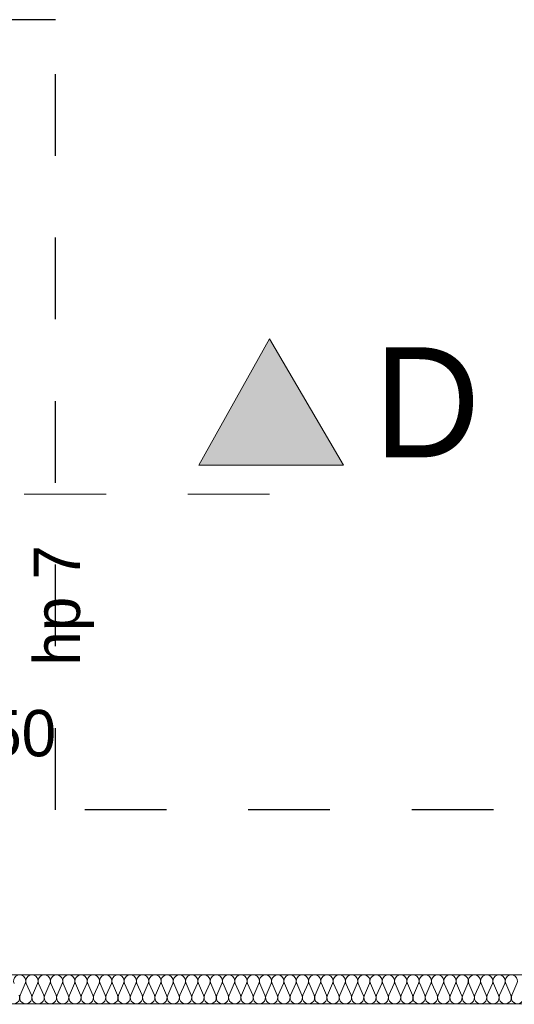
# Model space of a CAD drawing. Extents: x -528673 to -468586, y 24609 to 131944.
# Tile 20 of 87: x -478703 to -476994, y 38543 to 41942. Entities that reach past the tile are written whole.
import ezdxf

# ---------------------------------------------------------------- set-up
doc = ezdxf.new("R2010")
doc.units = 0
doc.header["$MEASUREMENT"] = 0
doc.linetypes.add('Dashed', pattern=[564.444447, 282.222223, -282.222223])
for name, color, linetype in [('#PODKŁAD', 252, 'Continuous'), ('Inwent Izolacje', 252, 'Continuous'), ('INWENT RZĘDNE', 252, 'Continuous')]:
    doc.layers.add(name, color=color, linetype=linetype)
for name, color, linetype, lineweight in [('Inwent Izolacje_Nr_Pióra__2', 252, 'Continuous', 13), ('INWENT OPISY_Nr_Pióra__21', 252, 'Continuous', 9), ('INWENT OPISY_Nr_Pióra__41', 252, 'Continuous', 15), ('INWENT RZĘDNE_Nr_Pióra__21', 252, 'Continuous', 9), ('INWENT. OKNA_Nr_Pióra__21', 252, 'Continuous', 9), ('INWENT.ŚCIANY_Nr_Pióra__1', 252, 'Continuous', 25), ('INWENT.ŚCIANY_Nr_Pióra__20', 252, 'Continuous', 60), ('INWENT.ŚCIANY_Nr_Pióra__3', 252, 'Continuous', 13)]:
    doc.layers.add(name, color=color, linetype=linetype, lineweight=lineweight)
doc.styles.add('GENERATED_STYLE_1', font='txt')
doc.styles.add('GENERATED_STYLE_5', font='txt')

# ---------------------------------------------------------------- blocks, each defined once
blk = doc.blocks.new('Izolacja cieplna 14_147', base_point=(-480380.2, 38544.5))
at = {"layer": 'Inwent Izolacje_Nr_Pióra__2', "linetype": 'Continuous'}
for p, q in [((-478701.1, 38574.3), (-478683.5, 38614.7)), ((-478679.9, 38614.7), (-478662.2, 38574.3)), ((-478658.7, 38574.3), (-478641, 38614.7)), ((-478637.4, 38614.7), (-478619.8, 38574.3)), ((-478616.2, 38574.3), (-478598.6, 38614.7)), ((-478595, 38614.7), (-478577.3, 38574.3)), ((-478573.8, 38574.3), (-478556.1, 38614.7)), ((-478552.5, 38614.7), (-478534.9, 38574.3)), ((-478531.3, 38574.3), (-478513.6, 38614.7)), ((-478510.1, 38614.7), (-478492.4, 38574.3)), ((-478488.8, 38574.3), (-478471.2, 38614.7)), ((-478467.6, 38614.7), (-478449.9, 38574.3)), ((-478446.4, 38574.3), (-478428.7, 38614.7)), ((-478425.1, 38614.7), (-478407.5, 38574.3)), ((-478403.9, 38574.3), (-478386.2, 38614.7)), ((-478382.7, 38614.7), (-478365, 38574.3)), ((-478361.4, 38574.3), (-478343.8, 38614.7)), ((-478340.2, 38614.7), (-478322.5, 38574.3)), ((-478319, 38574.3), (-478301.3, 38614.7)), ((-478297.7, 38614.7), (-478280.1, 38574.3)), ((-478276.5, 38574.3), (-478258.9, 38614.7)), ((-478255.3, 38614.7), (-478237.6, 38574.3)), ((-478234.1, 38574.3), (-478216.4, 38614.7)), ((-478212.8, 38614.7), (-478195.2, 38574.3)), ((-478191.6, 38574.3), (-478173.9, 38614.7)), ((-478170.4, 38614.7), (-478152.7, 38574.3)), ((-478149.1, 38574.3), (-478131.5, 38614.7)), ((-478127.9, 38614.7), (-478110.2, 38574.3)), ((-478106.7, 38574.3), (-478089, 38614.7)), ((-478085.4, 38614.7), (-478067.8, 38574.3)), ((-478064.2, 38574.3), (-478046.5, 38614.7)), ((-478043, 38614.7), (-478025.3, 38574.3)), ((-478021.7, 38574.3), (-478004.1, 38614.7)), ((-478000.5, 38614.7), (-477982.8, 38574.3)), ((-477979.3, 38574.3), (-477961.6, 38614.7)), ((-477958.1, 38614.7), (-477940.4, 38574.3)), ((-477936.8, 38574.3), (-477919.2, 38614.7)), ((-477915.6, 38614.7), (-477897.9, 38574.3)), ((-477894.4, 38574.3), (-477876.7, 38614.7)), ((-477873.1, 38614.7), (-477855.5, 38574.3)), ((-477851.9, 38574.3), (-477834.2, 38614.7)), ((-477830.7, 38614.7), (-477813, 38574.3)), ((-477809.4, 38574.3), (-477791.8, 38614.7)), ((-477788.2, 38614.7), (-477770.5, 38574.3)), ((-477767, 38574.3), (-477749.3, 38614.7)), ((-477745.7, 38614.7), (-477728.1, 38574.3)), ((-477724.5, 38574.3), (-477706.8, 38614.7)), ((-477703.3, 38614.7), (-477685.6, 38574.3)), ((-477682, 38574.3), (-477664.4, 38614.7)), ((-477660.8, 38614.7), (-477643.2, 38574.3)), ((-477639.6, 38574.3), (-477621.9, 38614.7)), ((-477618.4, 38614.7), (-477600.7, 38574.3)), ((-477597.1, 38574.3), (-477579.5, 38614.7)), ((-477575.9, 38614.7), (-477558.2, 38574.3)), ((-477554.7, 38574.3), (-477537, 38614.7)), ((-477533.4, 38614.7), (-477515.8, 38574.3)), ((-477512.2, 38574.3), (-477494.5, 38614.7)), ((-477491, 38614.7), (-477473.3, 38574.3)), ((-477469.7, 38574.3), (-477452.1, 38614.7)), ((-477448.5, 38614.7), (-477430.8, 38574.3)), ((-477427.3, 38574.3), (-477409.6, 38614.7)), ((-477406, 38614.7), (-477388.4, 38574.3)), ((-477384.8, 38574.3), (-477367.1, 38614.7)), ((-477363.6, 38614.7), (-477345.9, 38574.3)), ((-477342.3, 38574.3), (-477324.7, 38614.7)), ((-477321.1, 38614.7), (-477303.5, 38574.3)), ((-477299.9, 38574.3), (-477282.2, 38614.7)), ((-477278.7, 38614.7), (-477261, 38574.3)), ((-477257.4, 38574.3), (-477239.8, 38614.7)), ((-477236.2, 38614.7), (-477218.5, 38574.3)), ((-477215, 38574.3), (-477197.3, 38614.7)), ((-477193.7, 38614.7), (-477176.1, 38574.3)), ((-477172.5, 38574.3), (-477154.8, 38614.7)), ((-477151.3, 38614.7), (-477133.6, 38574.3)), ((-477130, 38574.3), (-477112.4, 38614.7)), ((-477108.8, 38614.7), (-477091.1, 38574.3)), ((-477087.6, 38574.3), (-477069.9, 38614.7)), ((-477066.3, 38614.7), (-477048.7, 38574.3)), ((-477045.1, 38574.3), (-477027.4, 38614.7)), ((-477023.9, 38614.7), (-477006.2, 38574.3)), ((-477002.6, 38574.3), (-476985, 38614.7))]:
    blk.add_line(p, q, dxfattribs=at)
for centre, start_param, end_param in [((-478702.9, 38623.3), 4.299595, 8.266775), ((-478660.5, 38623.3), 4.299595, 8.266775), ((-478618, 38623.3), 4.299595, 8.266775), ((-478575.5, 38623.3), 4.299595, 8.266775), ((-478533.1, 38623.3), 4.299595, 8.266775), ((-478490.6, 38623.3), 4.299595, 8.266775), ((-478448.2, 38623.3), 4.299595, 8.266775), ((-478405.7, 38623.3), 4.299595, 8.266775), ((-478363.2, 38623.3), 4.299595, 8.266775), ((-478320.8, 38623.3), 4.299595, 8.266775), ((-478278.3, 38623.3), 4.299595, 8.266775), ((-478235.8, 38623.3), 4.299595, 8.266775), ((-478193.4, 38623.3), 4.299595, 8.266775), ((-478150.9, 38623.3), 4.299595, 8.266775), ((-478108.5, 38623.3), 4.299595, 8.266775), ((-478066, 38623.3), 4.299595, 8.266775), ((-478023.5, 38623.3), 4.299595, 8.266775), ((-477981.1, 38623.3), 4.299595, 8.266775), ((-477938.6, 38623.3), 4.299595, 8.266775), ((-477896.1, 38623.3), 4.299595, 8.266775), ((-477853.7, 38623.3), 4.299595, 8.266775), ((-477811.2, 38623.3), 4.299595, 8.266775), ((-477768.8, 38623.3), 4.299595, 8.266775), ((-477726.3, 38623.3), 4.299595, 8.266775), ((-477683.8, 38623.3), 4.299595, 8.266775), ((-477641.4, 38623.3), 4.299595, 8.266775), ((-477598.9, 38623.3), 4.299595, 8.266775), ((-477556.4, 38623.3), 4.299595, 8.266775), ((-477514, 38623.3), 4.299595, 8.266775), ((-477471.5, 38623.3), 4.299595, 8.266775), ((-477429.1, 38623.3), 4.299595, 8.266775), ((-477386.6, 38623.3), 4.299595, 8.266775), ((-477344.1, 38623.3), 4.299595, 8.266775), ((-477301.7, 38623.3), 4.299595, 8.266775), ((-477259.2, 38623.3), 4.299595, 8.266775), ((-477216.7, 38623.3), 4.299595, 8.266775), ((-477174.3, 38623.3), 4.299595, 8.266775), ((-477131.8, 38623.3), 4.299595, 8.266775), ((-477089.4, 38623.3), 4.299595, 8.266775), ((-477046.9, 38623.3), 4.299595, 8.266775), ((-477004.4, 38623.3), 4.299595, 8.266775), ((-478724.2, 38565.8), 1.158004, 5.125183), ((-478681.7, 38565.8), 1.158004, 5.125183), ((-478639.2, 38565.8), 1.158004, 5.125183), ((-478596.8, 38565.8), 1.158004, 5.125183), ((-478554.3, 38565.8), 1.158004, 5.125183), ((-478511.8, 38565.8), 1.158004, 5.125183), ((-478469.4, 38565.8), 1.158004, 5.125183), ((-478426.9, 38565.8), 1.158004, 5.125183), ((-478384.5, 38565.8), 1.158004, 5.125183), ((-478342, 38565.8), 1.158004, 5.125183), ((-478299.5, 38565.8), 1.158004, 5.125183), ((-478257.1, 38565.8), 1.158004, 5.125183), ((-478214.6, 38565.8), 1.158004, 5.125183), ((-478172.1, 38565.8), 1.158004, 5.125183), ((-478129.7, 38565.8), 1.158004, 5.125183), ((-478087.2, 38565.8), 1.158004, 5.125183), ((-478044.8, 38565.8), 1.158004, 5.125183), ((-478002.3, 38565.8), 1.158004, 5.125183), ((-477959.8, 38565.8), 1.158004, 5.125183), ((-477917.4, 38565.8), 1.158004, 5.125183), ((-477874.9, 38565.8), 1.158004, 5.125183), ((-477832.4, 38565.8), 1.158004, 5.125183), ((-477790, 38565.8), 1.158004, 5.125183), ((-477747.5, 38565.8), 1.158004, 5.125183), ((-477705.1, 38565.8), 1.158004, 5.125183), ((-477662.6, 38565.8), 1.158004, 5.125183), ((-477620.1, 38565.8), 1.158004, 5.125183), ((-477577.7, 38565.8), 1.158004, 5.125183), ((-477535.2, 38565.8), 1.158004, 5.125183), ((-477492.7, 38565.8), 1.158004, 5.125183), ((-477450.3, 38565.8), 1.158004, 5.125183), ((-477407.8, 38565.8), 1.158004, 5.125183), ((-477365.4, 38565.8), 1.158004, 5.125183), ((-477322.9, 38565.8), 1.158004, 5.125183), ((-477280.4, 38565.8), 1.158004, 5.125183), ((-477238, 38565.8), 1.158004, 5.125183), ((-477195.5, 38565.8), 1.158004, 5.125183), ((-477153.1, 38565.8), 1.158004, 5.125183), ((-477110.6, 38565.8), 1.158004, 5.125183), ((-477068.1, 38565.8), 1.158004, 5.125183), ((-477025.7, 38565.8), 1.158004, 5.125183), ((-476983.2, 38565.8), 1.158004, 5.125183)]:
    blk.add_ellipse(centre, major_axis=(0, 21.3), ratio=0.998277, start_param=start_param, end_param=end_param, dxfattribs=at)
blk = doc.blocks.new('Koty wysokościowe_14', base_point=(-478930.7, 39169.5))
at = {"layer": 'INWENT RZĘDNE_Nr_Pióra__21', "linetype": 'Continuous'}
for points in [[(-478930.7, 39169.5), (-478830.7, 39169.5), (-478838.4, 39207.8), (-478860, 39240.2), (-478892.5, 39261.9), (-478930.7, 39269.5)], [(-478930.7, 39169.5), (-479030.7, 39169.5), (-479023.1, 39131.3), (-479001.5, 39098.8), (-478969, 39077.2), (-478930.7, 39069.5)]]:
    blk.add_hatch(color=256, dxfattribs=at).paths.add_polyline_path(points, flags=0)
for p, q in [((-478930.7, 38969.5), (-478930.7, 39369.5)), ((-479130.7, 39169.5), (-478730.7, 39169.5))]:
    blk.add_line(p, q, dxfattribs=at)
blk.add_circle((-478930.7, 39169.5), 100, dxfattribs=at)
at = {"layer": 'INWENT RZĘDNE_Nr_Pióra__21', "insert": (-479064.7, 39369.5), "char_height": 160, "attachment_point": 7, "style": 'GENERATED_STYLE_1'}
blk.add_mtext('{-0,50}', dxfattribs=at)
blk = doc.blocks.new('PARTER')
at = {"layer": 'INWENT OPISY_Nr_Pióra__21', "linetype": 'Continuous', "lineweight": 15}
blk.add_hatch(color=252, dxfattribs=at).paths.add_polyline_path([(-477840.2, 40840.8), (-478084.5, 40404.5), (-477584.5, 40404.5)], flags=0)
at = {"layer": 'INWENT OPISY_Nr_Pióra__41', "color": 252, "linetype": 'Continuous', "lineweight": 15}
for p, q in [((-478084.5, 40404.5), (-477840.2, 40840.8)), ((-477840.2, 40840.8), (-477584.5, 40404.5)), ((-478084.5, 40404.5), (-477584.5, 40404.5))]:
    blk.add_line(p, q, dxfattribs=at)
at = {"layer": 'INWENT OPISY_Nr_Pióra__41', "color": 252, "linetype": 'Dashed', "lineweight": 15}
blk.add_line((-477840.2, 40304.5), (-478940.2, 40304.5), dxfattribs=at)
at = {"layer": 'INWENT.ŚCIANY_Nr_Pióra__1', "color": 252, "linetype": 'Continuous', "lineweight": 15}
blk.add_line((-480790.2, 38544.5), (-471930.2, 38544.5), dxfattribs=at)
at = {"layer": 'INWENT.ŚCIANY_Nr_Pióra__20', "color": 252, "linetype": 'Dashed', "lineweight": 30}
for p, q in [((-478578.8, 41942.3), (-480196.7, 41942.3)), ((-478578.8, 39214.5), (-478578.8, 41942.3)), ((-469728.7, 39214.5), (-478578.8, 39214.5))]:
    blk.add_line(p, q, dxfattribs=at)
at = {"layer": 'INWENT.ŚCIANY_Nr_Pióra__3', "color": 252, "linetype": 'Continuous', "lineweight": 15}
blk.add_line((-480380.2, 38644.5), (-471830.2, 38644.5), dxfattribs=at)
at = {"layer": 'Inwent Izolacje', "color": 252, "linetype": 'Continuous', "lineweight": 15}
blk.add_blockref('Izolacja cieplna 14_147', (-480380.2, 38544.5), dxfattribs=at)
at = {"layer": 'INWENT RZĘDNE', "color": 252, "lineweight": 15}
blk.add_blockref('Koty wysokościowe_14', (-478930.7, 39169.5), dxfattribs=at)
at = {"layer": 'INWENT OPISY_Nr_Pióra__21', "color": 252, "linetype": 'Continuous', "lineweight": 15, "insert": (-477295.9, 40811.6), "char_height": 380, "attachment_point": 2, "style": 'GENERATED_STYLE_5'}
blk.add_mtext('{D}', dxfattribs=at)
at = {"layer": 'INWENT. OKNA_Nr_Pióra__21', "color": 252, "linetype": 'Continuous', "lineweight": 15, "insert": (-478654.6, 39920.3), "char_height": 160, "attachment_point": 2, "rotation": 90, "style": 'GENERATED_STYLE_5'}
blk.add_mtext('{hp 7}', dxfattribs=at)

msp = doc.modelspace()

# ---------------------------------------------------------------- block references
at = {"layer": '#PODKŁAD'}
msp.add_blockref('PARTER', (0, 0), dxfattribs=at)

doc.saveas('drawing.dxf')
